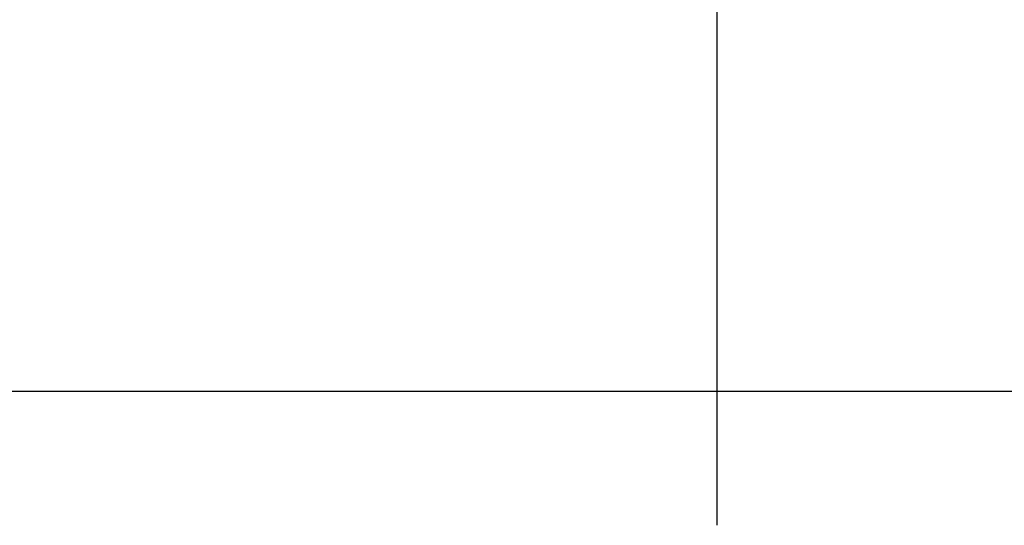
# Model space of a CAD drawing. Header units: centimetres. Extents: x -131 to 30, y 97 to 149.
# Tile 249 of 256: x -80.39 to -79.725, y 143.725 to 144.066. Entities that reach past the tile are written whole.
import ezdxf

# ---------------------------------------------------------------- set-up
doc = ezdxf.new("R2010")
doc.units = ezdxf.units.CM
doc.layers.add('Calque 02', color=7, linetype='Continuous', true_color=0x7d26cd)
doc.layers.add('SOLIDE1', color=7, linetype='Continuous', true_color=0xffffff)

msp = doc.modelspace()

# ---------------------------------------------------------------- linework, layer by layer
at = {"layer": 'Calque 02'}
for points in [[(-108.87303, 143.81548, 45.13493), (-49.87303, 143.81548, 45.13493), (9.12697, 143.81548, 45.13493)], [(-108.87303, 143.81548, 16.13493), (-49.87303, 143.81548, 16.13493), (9.12697, 143.81548, 16.13493)], [(-108.87303, 143.81548, 31.63493), (-49.87303, 143.81548, 31.63493), (9.12697, 143.81548, 31.63493)]]:
    msp.add_open_spline(points, degree=2, dxfattribs=at)
at = {"layer": 'SOLIDE1'}
msp.add_rational_spline([(-79.91937, 145.40085, 14.39134), (-79.91937, 145.31141, 12.82954), (-79.91937, 143.72494, 12.82954)], [1, 0.72676467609, 1], degree=2, dxfattribs=at)
msp.add_rational_spline([(-79.91937, 145.40085, 14.39134), (-79.91937, 145.31141, 12.82954), (-79.91937, 143.72494, 12.82954)], [1, 0.72676467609, 1], degree=2, dxfattribs=at)

doc.saveas('drawing.dxf')
